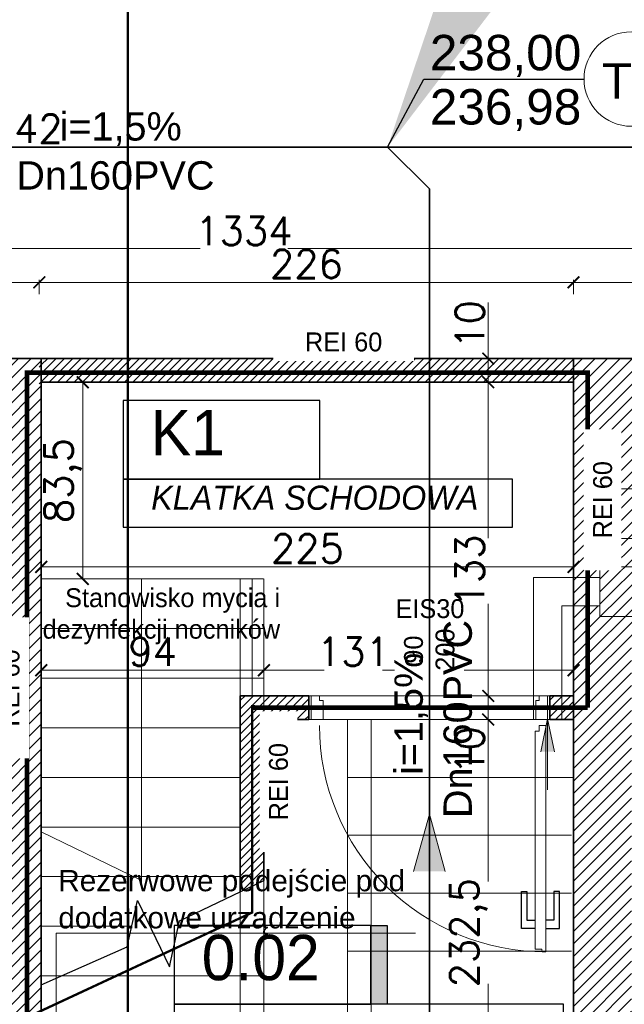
# Model space of a CAD drawing. Header units: millimetres. Extents: x -740 to 33545, y 5178 to 22494.
# Tile 129 of 250: x 10270 to 10526, y 10129 to 10546. Entities that reach past the tile are written whole.
import ezdxf
from ezdxf.lldxf.tags import DXFTag

# ---------------------------------------------------------------- set-up
doc = ezdxf.new("R2010")
doc.units = ezdxf.units.MM
doc.header["$MEASUREMENT"] = 0
doc.linetypes.add('ACAD_ISO10W100', pattern=[18, 12, -3, 0, -3])
doc.layers.get('Defpoints').update_dxf_attribs({"color": 252})
for name, color, linetype, lineweight in [('_Eko_Opis', 7, 'Continuous', 15), ('_IS_EKO_KS_opis', 7, 'Continuous', 15), ('_IS_EKO_KS_podposadzkowa', 86, 'Continuous', 35), ('A_istniejÄ…ce Ĺ›ciany', 252, 'Continuous', 35), ('A_l.przerywana', 252, 'ICAD_ISO03W100', 9), ('A_opisy', 252, 'Continuous', 15), ('A_projektowane sciany', 252, 'Continuous', 35), ('A_wymiarowanie', 252, 'Continuous', 9), ('A_Ĺ›ciany projektowane', 252, 'Continuous', 35), ('l. przerywana', 252, 'ICAD_ISO03W100', 9), ('l. widokowa', 252, 'Continuous', 15), ('l.przerywana', 252, 'ICAD_ISO03W100', 5), ('l.widokowa', 252, 'Continuous', 15), ('l.wypeĹ‚nien', 252, 'Continuous', 5), ('mebelki', 252, 'Continuous', 9), ('wymiarowanie', 252, 'Continuous', 9)]:
    doc.layers.add(name, color=color, linetype=linetype, lineweight=lineweight)
for name, color, linetype in [('D-opis', 252, 'Continuous'), ('stolarka', 252, 'Continuous'), ('tabelki opis', 252, 'Continuous')]:
    doc.layers.add(name, color=color, linetype=linetype)
doc.styles.add('Arial_1', font='arial.ttf')
doc.styles.add('ARIALL', font='GOTHIC.TTF', dxfattribs={"height": 40})
doc.styles.add('ROMANS', font='romans')
doc.styles.add('styl2', font='simplex.shx')
tags = doc.linetypes.add('DASH', pattern=[15, 10, -5]).pattern_tags.tags
tags[6:7] = [DXFTag(74, 4), DXFTag(75, 0), DXFTag(340, '0'), DXFTag(46, 0.0), DXFTag(50, 0.0), DXFTag(44, 0.0), DXFTag(45, 0.0)]
tags[4:5] = [DXFTag(74, 4), DXFTag(75, 0), DXFTag(340, '0'), DXFTag(46, 0.0), DXFTag(50, 0.0), DXFTag(44, 0.0), DXFTag(45, 0.0)]
tags = doc.linetypes.add('ICAD_ISO03W100', pattern=[30, 12, -18]).pattern_tags.tags
tags[6:7] = [DXFTag(74, 4), DXFTag(75, 0), DXFTag(340, '0'), DXFTag(46, 1.0), DXFTag(50, 0.0), DXFTag(44, 0.0), DXFTag(45, 0.0)]
tags[4:5] = [DXFTag(74, 4), DXFTag(75, 0), DXFTag(340, '0'), DXFTag(46, 1.0), DXFTag(50, 0.0), DXFTag(44, 0.0), DXFTag(45, 0.0)]
doc.dimstyles.new('ISO', dxfattribs={"dimtxt": 180, "dimasz": 180, "dimexe": 180, "dimexo": 180, "dimgap": 90, "dimtad": 1, "dimtoh": 1, "dimdec": 0, "dimzin": 0, "dimdsep": 46, "dimtxsty": 'Standard', "dimsah": 1, "dimcen": 90, "dimdle": 100, "dimadec": 4, "dimazin": 0, "dimtfac": 1, "dimtdec": 4, "dimtofl": 0, "dimtmove": 0, "dimatfit": 3, "dimfxl": 0, "dimtvp": 180, "dimtolj": 1, "dimtzin": 0, "dimarcsym": 0})
doc.dimstyles.new('Skala 1-50', dxfattribs={"dimtxt": 12, "dimasz": 5, "dimexe": 1, "dimexo": 1, "dimgap": 1.5, "dimtad": 1, "dimdec": 1, "dimrnd": 0.5, "dimtxsty": 'styl2', "dimblk": 'ARCHTICK', "dimcen": 5, "dimadec": 0, "dimazin": 0, "dimtfac": 1, "dimtdec": 1, "dimtmove": 1, "dimatfit": 3, "dimldrblk": 'ARCHTICK', "dimfxl": 0, "dimlwd": -1, "dimlwe": -1, "dimarcsym": 0})

# ---------------------------------------------------------------- blocks, each defined once
blk = doc.blocks.new('_ArchTick')
at = {"color": 0, "linetype": 'ByBlock', "const_width": 0.15}
blk.add_lwpolyline([(-0.5, -0.5), (0.5, 0.5)], dxfattribs=at)
blk = doc.blocks.new('*D2203')
at = {"layer": 'Defpoints', "color": 0}
for p in [(11082.39, 10472.82), (9748.23, 10470.55), (11082.39, 10449.07)]:
    blk.add_point(p, dxfattribs=at)
at = {"layer": 'wymiarowanie', "color": 0}
for p, q in [((9748.23, 10454.07), (9748.23, 10448.07)), ((11082.39, 10454.07), (11082.39, 10448.07)), ((9748.23, 10449.07), (10346.75, 10449.07)), ((11082.39, 10449.07), (10383.94, 10449.07))]:
    blk.add_line(p, q, dxfattribs=at)
at = {"layer": 'wymiarowanie', "color": 0, "xscale": 5, "yscale": 5, "zscale": 5, "rotation": 180}
blk.add_blockref('_ArchTick', (9748.23, 10449.07), dxfattribs=at)
at = {"layer": 'wymiarowanie', "color": 0, "xscale": 5, "yscale": 5, "zscale": 5}
blk.add_blockref('_ArchTick', (11082.39, 10449.07), dxfattribs=at)
at = {"layer": 'wymiarowanie', "color": 0, "insert": (10365.34, 10456.46), "char_height": 12, "attachment_point": 5, "style": 'styl2'}
blk.add_mtext('1334', dxfattribs=at)
blk = doc.blocks.new('*D2224')
at = {"layer": 'Defpoints', "color": 0}
for p in [(10468.72, 10249.75), (10494.8, 10249.75), (10504.8, 10017.29)]:
    blk.add_point(p, dxfattribs=at)
at = {"layer": 'wymiarowanie', "color": 0}
for p, q in [((10473.72, 10249.75), (10467.72, 10249.75)), ((10468.72, 10249.75), (10468.72, 10181.23)), ((10468.72, 10017.29), (10468.72, 10137.83)), ((10473.72, 10017.29), (10467.72, 10017.29))]:
    blk.add_line(p, q, dxfattribs=at)
at = {"layer": 'wymiarowanie', "color": 0, "xscale": 5, "yscale": 5, "zscale": 5}
for p, rotation in [((10468.72, 10249.75), 90), ((10468.72, 10017.29), 270)]:
    blk.add_blockref('_ArchTick', p, dxfattribs=dict(at, rotation=rotation))
at = {"layer": 'wymiarowanie', "color": 0, "insert": (10460.38, 10159.53), "char_height": 12, "attachment_point": 5, "rotation": 90, "style": 'styl2'}
blk.add_mtext('232,5', dxfattribs=at)
blk = doc.blocks.new('*D2490')
at = {"layer": 'Defpoints', "color": 0}
for p in [(10303.42, 10392.52), (10297.14, 10309.25), (10303.42, 10309.25)]:
    blk.add_point(p, dxfattribs=at)
at = {"layer": 'wymiarowanie', "color": 0}
for p, q in [((10302.14, 10392.52), (10296.14, 10392.52)), ((10297.14, 10392.52), (10297.14, 10309.25)), ((10302.14, 10309.25), (10296.14, 10309.25))]:
    blk.add_line(p, q, dxfattribs=at)
at = {"layer": 'wymiarowanie', "color": 0, "xscale": 5, "yscale": 5, "zscale": 5}
for p, rotation in [((10297.14, 10392.52), 90), ((10297.14, 10309.25), 270)]:
    blk.add_blockref('_ArchTick', p, dxfattribs=dict(at, rotation=rotation))
at = {"layer": 'wymiarowanie', "color": 0, "insert": (10288.79, 10350.89), "char_height": 12, "attachment_point": 5, "rotation": 90, "style": 'styl2'}
blk.add_mtext('83,5', dxfattribs=at)
blk = doc.blocks.new('*D2491')
at = {"layer": 'Defpoints', "color": 0}
for p in [(10279.59, 10267.9), (10373.8, 10270.61), (10373.8, 10267.9)]:
    blk.add_point(p, dxfattribs=at)
at = {"layer": 'wymiarowanie', "color": 0}
for p, q in [((10279.59, 10268.9), (10279.59, 10271.61)), ((10279.59, 10270.61), (10373.8, 10270.61)), ((10373.8, 10268.9), (10373.8, 10271.61))]:
    blk.add_line(p, q, dxfattribs=at)
at = {"layer": 'wymiarowanie', "color": 0, "xscale": 5, "yscale": 5, "zscale": 5, "rotation": 180}
blk.add_blockref('_ArchTick', (10279.59, 10270.61), dxfattribs=at)
at = {"layer": 'wymiarowanie', "color": 0, "xscale": 5, "yscale": 5, "zscale": 5}
blk.add_blockref('_ArchTick', (10373.8, 10270.61), dxfattribs=at)
at = {"layer": 'wymiarowanie', "color": 0, "insert": (10326.69, 10278.41), "char_height": 12, "attachment_point": 5, "style": 'styl2'}
blk.add_mtext('94', dxfattribs=at)
blk = doc.blocks.new('*D2492')
at = {"layer": 'Defpoints', "color": 0}
for p in [(10504.8, 10283.94), (10373.8, 10267.9), (10504.8, 10270.61)]:
    blk.add_point(p, dxfattribs=at)
at = {"layer": 'wymiarowanie', "color": 0}
for p, q in [((10504.8, 10275.61), (10504.8, 10269.61)), ((10373.8, 10268.9), (10373.8, 10271.61)), ((10373.8, 10270.61), (10399.34, 10270.61)), ((10504.8, 10270.61), (10423.91, 10270.61))]:
    blk.add_line(p, q, dxfattribs=at)
at = {"layer": 'wymiarowanie', "color": 0, "xscale": 5, "yscale": 5, "zscale": 5, "rotation": 180}
blk.add_blockref('_ArchTick', (10373.8, 10270.61), dxfattribs=at)
at = {"layer": 'wymiarowanie', "color": 0, "xscale": 5, "yscale": 5, "zscale": 5}
blk.add_blockref('_ArchTick', (10504.8, 10270.61), dxfattribs=at)
at = {"layer": 'wymiarowanie', "color": 0, "insert": (10411.63, 10278.41), "char_height": 12, "attachment_point": 5, "style": 'styl2'}
blk.add_mtext('131', dxfattribs=at)
blk = doc.blocks.new('*D2493')
at = {"layer": 'Defpoints', "color": 0}
for p in [(10468.72, 10259.75), (10494.8, 10259.75), (10494.8, 10249.75)]:
    blk.add_point(p, dxfattribs=at)
at = {"layer": 'wymiarowanie', "color": 0}
for p, q in [((10473.72, 10259.75), (10467.72, 10259.75)), ((10468.72, 10249.75), (10468.72, 10259.75)), ((10473.72, 10249.75), (10467.72, 10249.75))]:
    blk.add_line(p, q, dxfattribs=at)
at = {"layer": 'wymiarowanie', "color": 0, "xscale": 5, "yscale": 5, "zscale": 5}
for p, rotation in [((10468.72, 10259.75), 90), ((10468.72, 10249.75), 270)]:
    blk.add_blockref('_ArchTick', p, dxfattribs=dict(at, rotation=rotation))
at = {"layer": 'wymiarowanie', "color": 0, "insert": (10460.92, 10236.61), "char_height": 12, "attachment_point": 5, "rotation": 90, "style": 'styl2'}
blk.add_mtext('10', dxfattribs=at)
blk = doc.blocks.new('*D2494')
at = {"layer": 'Defpoints', "color": 0}
for p in [(10468.72, 10392.52), (10504.8, 10392.52), (10494.8, 10259.75)]:
    blk.add_point(p, dxfattribs=at)
at = {"layer": 'wymiarowanie', "color": 0}
for p, q in [((10473.72, 10392.52), (10467.72, 10392.52)), ((10468.72, 10392.52), (10468.72, 10326.49)), ((10468.72, 10259.75), (10468.72, 10298.76)), ((10473.72, 10259.75), (10467.72, 10259.75))]:
    blk.add_line(p, q, dxfattribs=at)
at = {"layer": 'wymiarowanie', "color": 0, "xscale": 5, "yscale": 5, "zscale": 5}
for p, rotation in [((10468.72, 10392.52), 90), ((10468.72, 10259.75), 270)]:
    blk.add_blockref('_ArchTick', p, dxfattribs=dict(at, rotation=rotation))
at = {"layer": 'wymiarowanie', "color": 0, "insert": (10460.92, 10312.62), "char_height": 12, "attachment_point": 5, "rotation": 90, "style": 'styl2'}
blk.add_mtext('133', dxfattribs=at)
blk = doc.blocks.new('*D2495')
at = {"layer": 'Defpoints', "color": 0}
for p in [(10468.72, 10402.52), (10504.8, 10402.52), (10504.8, 10392.52)]:
    blk.add_point(p, dxfattribs=at)
at = {"layer": 'wymiarowanie', "color": 0}
for p, q in [((10468.72, 10402.52), (10468.72, 10426.27)), ((10473.72, 10402.52), (10467.72, 10402.52)), ((10468.72, 10392.52), (10468.72, 10402.52)), ((10473.72, 10392.52), (10467.72, 10392.52))]:
    blk.add_line(p, q, dxfattribs=at)
at = {"layer": 'wymiarowanie', "color": 0, "xscale": 5, "yscale": 5, "zscale": 5}
for p, rotation in [((10468.72, 10402.52), 90), ((10468.72, 10392.52), 270)]:
    blk.add_blockref('_ArchTick', p, dxfattribs=dict(at, rotation=rotation))
at = {"layer": 'wymiarowanie', "color": 0, "insert": (10460.92, 10416.97), "char_height": 12, "attachment_point": 5, "rotation": 90, "style": 'styl2'}
blk.add_mtext('10', dxfattribs=at)
blk = doc.blocks.new('*D2497')
at = {"layer": 'Defpoints', "color": 0}
for p in [(10279.59, 10137.53), (10363.8, 10137.53), (10363.8, 10089.49)]:
    blk.add_point(p, dxfattribs=at)
at = {"layer": 'wymiarowanie', "color": 0}
for p, q in [((10279.59, 10094.49), (10279.59, 10088.49)), ((10363.8, 10094.49), (10363.8, 10088.49)), ((10279.59, 10089.49), (10363.8, 10089.49))]:
    blk.add_line(p, q, dxfattribs=at)
at = {"layer": 'wymiarowanie', "color": 0, "xscale": 5, "yscale": 5, "zscale": 5, "rotation": 180}
blk.add_blockref('_ArchTick', (10279.59, 10089.49), dxfattribs=at)
at = {"layer": 'wymiarowanie', "color": 0, "xscale": 5, "yscale": 5, "zscale": 5}
blk.add_blockref('_ArchTick', (10363.8, 10089.49), dxfattribs=at)
at = {"layer": 'wymiarowanie', "color": 0, "insert": (10321.69, 10097.29), "char_height": 12, "attachment_point": 5, "style": 'styl2'}
blk.add_mtext('84', dxfattribs=at)
blk = doc.blocks.new('*D2498')
at = {"layer": 'Defpoints', "color": 0}
for p in [(10363.8, 10137.53), (10373.8, 10109.04), (10373.8, 10089.49)]:
    blk.add_point(p, dxfattribs=at)
at = {"layer": 'wymiarowanie', "color": 0}
for p, q in [((10363.8, 10094.49), (10363.8, 10088.49)), ((10373.8, 10094.49), (10373.8, 10088.49)), ((10363.8, 10089.49), (10373.8, 10089.49))]:
    blk.add_line(p, q, dxfattribs=at)
at = {"layer": 'wymiarowanie', "color": 0, "xscale": 5, "yscale": 5, "zscale": 5, "rotation": 180}
blk.add_blockref('_ArchTick', (10363.8, 10089.49), dxfattribs=at)
at = {"layer": 'wymiarowanie', "color": 0, "xscale": 5, "yscale": 5, "zscale": 5}
blk.add_blockref('_ArchTick', (10373.8, 10089.49), dxfattribs=at)
at = {"layer": 'wymiarowanie', "color": 0, "insert": (10387.88, 10097.29), "char_height": 12, "attachment_point": 5, "style": 'styl2'}
blk.add_mtext('10', dxfattribs=at)
blk = doc.blocks.new('*D2588')
at = {"layer": 'Defpoints', "color": 0}
for p in [(10544.19, 10535.46), (10002.23, 10529.46), (10544.19, 10492)]:
    blk.add_point(p, dxfattribs=at)
at = {"layer": 'wymiarowanie', "color": 0}
for p, q in [((10002.23, 10497), (10002.23, 10491)), ((10544.19, 10497), (10544.19, 10491)), ((10002.23, 10492), (10544.19, 10492))]:
    blk.add_line(p, q, dxfattribs=at)
at = {"layer": 'wymiarowanie', "color": 0, "xscale": 5, "yscale": 5, "zscale": 5, "rotation": 180}
blk.add_blockref('_ArchTick', (10002.23, 10492), dxfattribs=at)
at = {"layer": 'wymiarowanie', "color": 0, "xscale": 5, "yscale": 5, "zscale": 5}
blk.add_blockref('_ArchTick', (10544.19, 10492), dxfattribs=at)
at = {"layer": 'wymiarowanie', "color": 0, "insert": (10273.21, 10499.8), "char_height": 12, "attachment_point": 5, "style": 'styl2'}
blk.add_mtext('542', dxfattribs=at)
blk = doc.blocks.new('*D2612')
at = {"layer": 'Defpoints', "color": 0}
for p in [(10278.74, 10434.77), (10179.68, 10402.52), (10278.74, 10402.52)]:
    blk.add_point(p, dxfattribs=at)
at = {"layer": 'wymiarowanie', "color": 0}
for p, q in [((10179.68, 10429.77), (10179.68, 10435.77)), ((10179.68, 10434.77), (10278.74, 10434.77)), ((10278.74, 10429.77), (10278.74, 10435.77))]:
    blk.add_line(p, q, dxfattribs=at)
at = {"layer": 'wymiarowanie', "color": 0, "xscale": 5, "yscale": 5, "zscale": 5, "rotation": 180}
blk.add_blockref('_ArchTick', (10179.68, 10434.77), dxfattribs=at)
at = {"layer": 'wymiarowanie', "color": 0, "xscale": 5, "yscale": 5, "zscale": 5}
blk.add_blockref('_ArchTick', (10278.74, 10434.77), dxfattribs=at)
at = {"layer": 'wymiarowanie', "color": 0, "insert": (10229.21, 10442.57), "char_height": 12, "attachment_point": 5, "style": 'styl2'}
blk.add_mtext('99', dxfattribs=at)
blk = doc.blocks.new('*D2613')
at = {"layer": 'Defpoints', "color": 0}
for p in [(10504.8, 10434.77), (10278.74, 10402.52), (10504.8, 10402.52)]:
    blk.add_point(p, dxfattribs=at)
at = {"layer": 'wymiarowanie', "color": 0}
for p, q in [((10278.74, 10429.77), (10278.74, 10435.77)), ((10278.74, 10434.77), (10504.8, 10434.77)), ((10504.8, 10429.77), (10504.8, 10435.77))]:
    blk.add_line(p, q, dxfattribs=at)
at = {"layer": 'wymiarowanie', "color": 0, "xscale": 5, "yscale": 5, "zscale": 5, "rotation": 180}
blk.add_blockref('_ArchTick', (10278.74, 10434.77), dxfattribs=at)
at = {"layer": 'wymiarowanie', "color": 0, "xscale": 5, "yscale": 5, "zscale": 5}
blk.add_blockref('_ArchTick', (10504.8, 10434.77), dxfattribs=at)
at = {"layer": 'wymiarowanie', "color": 0, "insert": (10391.77, 10442.57), "char_height": 12, "attachment_point": 5, "style": 'styl2'}
blk.add_mtext('226', dxfattribs=at)
blk = doc.blocks.new('*D2614')
at = {"layer": 'Defpoints', "color": 0}
for p in [(10636.35, 10434.77), (10504.8, 10402.52), (10636.35, 10402.52)]:
    blk.add_point(p, dxfattribs=at)
at = {"layer": 'wymiarowanie', "color": 0}
for p, q in [((10504.8, 10429.77), (10504.8, 10435.77)), ((10504.8, 10434.77), (10636.35, 10434.77)), ((10636.35, 10429.77), (10636.35, 10435.77))]:
    blk.add_line(p, q, dxfattribs=at)
at = {"layer": 'wymiarowanie', "color": 0, "xscale": 5, "yscale": 5, "zscale": 5, "rotation": 180}
blk.add_blockref('_ArchTick', (10504.8, 10434.77), dxfattribs=at)
at = {"layer": 'wymiarowanie', "color": 0, "xscale": 5, "yscale": 5, "zscale": 5}
blk.add_blockref('_ArchTick', (10636.35, 10434.77), dxfattribs=at)
at = {"layer": 'wymiarowanie', "color": 0, "insert": (10570.58, 10443.11), "char_height": 12, "attachment_point": 5, "style": 'styl2'}
blk.add_mtext('131,5', dxfattribs=at)
blk = doc.blocks.new('*D2633')
at = {"layer": 'Defpoints', "color": 0}
for p in [(10504.8, 10314.33), (10279.59, 10301.84), (10504.8, 10274.07)]:
    blk.add_point(p, dxfattribs=at)
at = {"layer": 'wymiarowanie', "color": 0}
for p, q in [((10279.59, 10309.33), (10279.59, 10315.33)), ((10279.59, 10314.33), (10504.8, 10314.33)), ((10504.8, 10309.33), (10504.8, 10315.33))]:
    blk.add_line(p, q, dxfattribs=at)
at = {"layer": 'wymiarowanie', "color": 0, "xscale": 5, "yscale": 5, "zscale": 5, "rotation": 180}
blk.add_blockref('_ArchTick', (10279.59, 10314.33), dxfattribs=at)
at = {"layer": 'wymiarowanie', "color": 0, "xscale": 5, "yscale": 5, "zscale": 5}
blk.add_blockref('_ArchTick', (10504.8, 10314.33), dxfattribs=at)
at = {"layer": 'wymiarowanie', "color": 0, "insert": (10392.19, 10322.13), "char_height": 12, "attachment_point": 5, "style": 'styl2'}
blk.add_mtext('225', dxfattribs=at)
blk = doc.blocks.new('*D2762')
at = {"layer": 'Defpoints', "color": 0}
for p in [(10280.43, 10564.52), (10241.04, 10552.52), (10270.21, 10552.52)]:
    blk.add_point(p, dxfattribs=at)
at = {"layer": 'wymiarowanie', "color": 0}
for p, q in [((10246.04, 10564.52), (10240.04, 10564.52)), ((10241.04, 10564.52), (10241.04, 10552.52)), ((10246.04, 10552.52), (10240.04, 10552.52))]:
    blk.add_line(p, q, dxfattribs=at)
at = {"layer": 'wymiarowanie', "color": 0, "xscale": 5, "yscale": 5, "zscale": 5}
for p, rotation in [((10241.04, 10564.52), 90), ((10241.04, 10552.52), 270)]:
    blk.add_blockref('_ArchTick', p, dxfattribs=dict(at, rotation=rotation))
at = {"layer": 'wymiarowanie', "color": 0, "insert": (10233.39, 10542.33), "char_height": 12, "attachment_point": 5, "rotation": 90, "style": 'styl2'}
blk.add_mtext('12', dxfattribs=at)

msp = doc.modelspace()

# ---------------------------------------------------------------- hatches: boundary and pattern name
at = {"layer": '_IS_EKO_KS_podposadzkowa', "ltscale": 0.5}
msp.add_hatch(color=256, dxfattribs=at).paths.add_polyline_path([(10443.8, 10185.5), (10450.47, 10185.5), (10443.8, 10209.63), (10437.13, 10185.5)])
at = {"layer": 'l.wypeĹ‚nien'}
h = msp.add_hatch(dxfattribs=at)
h.set_pattern_fill('ANSI31', color=256, scale=30, style=0)
h.paths.add_polyline_path([(10179.68, 10402.52), (10279.59, 10402.52), (10279.59, 10396.52), (10273.59, 10396.52), (10273.59, 10123.69), (10279.59, 10126.48), (10279.59, 10017.29), (10316.23, 10017.29), (10316.23, 9992.74), (10279.59, 9992.74), (10279.59, 9927.76), (10254.19, 9927.76), (10254.19, 10359.34), (10179.68, 10359.34)])
h.paths.add_polyline_path([(10260.11, 10246.37), (10272.71, 10246.37), (10272.71, 10279.87), (10260.11, 10279.87)], flags=24)
h.paths.add_polyline_path([(10504.8, 10309.84), (10504.8, 10297.84), (10504.8, 10254.75), (10504.8, 10017.29), (10504.8, 9992.74), (10504.8, 9927.76), (10529.35, 9927.76), (10529.35, 10281.34), (10542.35, 10281.34), (10542.35, 10359.34), (10636.35, 10359.34), (10635.51, 10402.52), (10504.8, 10402.52), (10504.8, 10396.52)])
h.paths.add_polyline_path([(10504.8, 10396.52), (10510.8, 10396.52), (10510.8, 10309.84), (10504.8, 10309.84)], flags=16)
h.paths.add_polyline_path([(10504.8, 10392.52), (10504.8, 10309.84), (10510.8, 10309.84), (10510.8, 10396.52), (10504.8, 10396.52)], flags=0)
h.paths.add_polyline_path([(10515.95, 10326.34), (10515.95, 10347.34), (10530.35, 10347.34), (10530.35, 10326.34)], flags=16)
h.paths.add_polyline_path([(10515.95, 10347.34), (10515.95, 10326.34), (10530.35, 10326.34), (10530.35, 10347.34)], flags=0)
h.paths.add_polyline_path([(10515.95, 10297.84), (10515.95, 10293.34), (10530.35, 10293.34), (10530.35, 10314.34), (10515.95, 10314.34), (10515.95, 10309.84)], flags=16)
h.paths.add_polyline_path([(10515.95, 10297.84), (10515.95, 10309.84), (10515.95, 10314.34), (10530.35, 10314.34), (10530.35, 10293.34), (10515.95, 10293.34)], flags=0)
h.paths.add_polyline_path([(10504.8, 10254.75), (10504.8, 10297.84), (10510.8, 10297.84), (10510.8, 10254.75)], flags=16)
h.paths.add_polyline_path([(10510.8, 10254.75), (10510.8, 10297.84), (10504.8, 10297.84), (10504.8, 10259.75), (10504.8, 10254.75)], flags=0)
h.paths.add_polyline_path([(10504.8, 10297.84), (10510.8, 10297.84), (10510.8, 10309.84), (10504.8, 10309.84)], flags=16)
h.paths.add_polyline_path([(10504.8, 10309.84), (10510.8, 10309.84), (10510.8, 10297.84), (10504.8, 10297.84)], flags=0)
h.paths.add_polyline_path([(10510.8, 10309.84), (10515.95, 10309.84), (10515.95, 10297.84), (10510.8, 10297.84)], flags=16)
h.paths.add_polyline_path([(10510.84, 10326.02), (10523.45, 10326.02), (10523.45, 10359.52), (10510.84, 10359.52)], flags=8)
h.paths.add_polyline_path([(10510.84, 10326.02), (10523.45, 10326.02), (10523.45, 10359.52), (10510.84, 10359.52)], flags=8)
h.paths.add_polyline_path([(9506.72, 10359.34), (9506.72, 10402.52), (9858.19, 10402.52), (9858.19, 10359.34)])
h.paths.add_polyline_path([(10000.19, 10359.34), (10089.09, 10359.34), (10089.09, 10402.52), (10000.19, 10402.52)])
h.paths.add_polyline_path([(10273.59, 10123.69), (10273.59, 10396.52), (10279.59, 10396.52), (10279.59, 10359.34), (10279.59, 10126.48)])
h.paths.add_polyline_path([(10372.72, 9992.74), (10372.72, 10017.29), (10316.23, 10017.29), (10316.23, 9992.74)])
h.paths.add_polyline_path([(9858.19, 10359.34), (9858.19, 10402.52), (9878.19, 10402.52), (9878.19, 10359.34)])
h.paths.add_polyline_path([(10000.19, 10359.34), (10000.19, 10402.52), (9980.19, 10402.52), (9980.19, 10359.34)])
h.paths.add_polyline_path([(10279.59, 9907.76), (10279.59, 9927.76), (10254.19, 9927.76), (10254.19, 9907.76)])
h.paths.add_polyline_path([(10529.35, 9907.76), (10529.35, 9927.76), (10504.8, 9927.76), (10504.8, 9907.76)])
h.paths.add_polyline_path([(10494.8, 10017.29), (10494.8, 9992.74), (10504.8, 9992.74), (10504.8, 10017.29)])
h = msp.add_hatch(dxfattribs=at)
h.set_pattern_fill('ANSI31', color=256, scale=20, style=0)
h.paths.add_polyline_path([(10089.09, 10402.52), (10179.68, 10402.52), (10179.68, 10359.34), (10089.09, 10359.34)])
h.paths.add_polyline_path([(10279.59, 10390.52), (10278.74, 10390.52), (10278.74, 10402.52), (10279.59, 10402.52)])
h = msp.add_hatch(dxfattribs=at)
h.set_pattern_fill('ANSI31', color=256, scale=20, style=0)
h.paths.add_polyline_path([(10504.8, 10392.52), (10316.23, 10392.52), (10316.23, 10402.52), (10504.8, 10402.52)])
h.paths.add_polyline_path([(10316.23, 10392.52), (10279.59, 10392.52), (10279.59, 10402.52), (10316.23, 10402.52)])
h = msp.add_hatch(dxfattribs=at)
h.set_pattern_fill('ANSI31', color=256, scale=20, style=0)
h.paths.add_polyline_path([(10363.8, 10176.82), (10363.8, 10259.75), (10373.8, 10259.75), (10373.8, 10254.82), (10368.8, 10254.83), (10368.8, 10179.19)])
h.paths.add_polyline_path([(10373.8, 10181.56), (10373.8, 10254.82), (10368.8, 10254.83), (10368.8, 10179.19)])
h.paths.add_polyline_path([(10373.8, 10249.75), (10392.8, 10249.75), (10392.8, 10254.81), (10373.8, 10254.82)])
h.paths.add_polyline_path([(10373.8, 10254.82), (10392.8, 10254.81), (10392.8, 10259.75), (10373.8, 10259.75)])
h.paths.add_polyline_path([(10504.8, 10254.75), (10504.8, 10259.75), (10494.8, 10259.75), (10494.8, 10254.75)])
h.paths.add_polyline_path([(10494.8, 10249.75), (10504.8, 10249.75), (10504.8, 10254.75), (10494.8, 10254.75)])
at = {"layer": 'tabelki opis'}
msp.add_hatch(color=256, dxfattribs=at).paths.add_polyline_path([(10425.97, 10129.32), (10425.97, 10162.58), (10419.01, 10162.58), (10419.01, 10129.32)])
at = {"layer": 'wymiarowanie'}
h = msp.add_hatch(color=256, dxfattribs=at)
h.paths.add_polyline_path([(10493.8, 10250.02), (10490.9, 10236.12), (10493.8, 10236.12)])
h.paths.add_polyline_path([(10496.7, 10236.12), (10493.8, 10250.02), (10493.8, 10236.12)])

# ---------------------------------------------------------------- linework, layer by layer
at = {"layer": '_Eko_Opis', "ltscale": 0.2}
for p, q in [((10285.94, 10110.59), (10285.94, 10159.27)), ((10285.94, 10159.27), (10437.99, 10159.27))]:
    msp.add_line(p, q, dxfattribs=at)
at = {"layer": '_IS_EKO_KS_opis'}
msp.add_circle((10529.23, 10520.83), 20, dxfattribs=at)
at = {"layer": '_IS_EKO_KS_podposadzkowa'}
for p, q in [((10056.05, 10492.01), (10426.12, 10492)), ((10443.8, 10474.33), (10426.12, 10492)), ((10426.12, 10492), (11280.85, 10492))]:
    msp.add_line(p, q, dxfattribs=at)
at = {"layer": '_IS_EKO_KS_podposadzkowa', "linetype": 'Continuous', "lineweight": 15, "ltscale": 0.5}
for p in [(10437.13, 10185.5), (10450.47, 10185.5)]:
    msp.add_line(p, (10443.8, 10209.63), dxfattribs=at)
at = {"layer": 'A_istniejÄ…ce Ĺ›ciany'}
for points in [[(10279.59, 10402.52), (10179.68, 10402.52)], [(10279.59, 10359.34), (10279.59, 10402.52)], [(10279.59, 10402.52), (10279.59, 10245.89)], [(10504.8, 10402.52), (10504.8, 10017.29)], [(10635.51, 10402.52), (10504.8, 10402.52)], [(10279.59, 10017.29), (10279.59, 10359.34)]]:
    msp.add_lwpolyline(points, dxfattribs=at)
at = {"layer": 'A_l.przerywana', "ltscale": 0.3}
msp.add_lwpolyline([(10494.8, 10249.75), (10392.8, 10249.75)], dxfattribs=at)
at = {"layer": 'A_opisy', "ltscale": 0.3}
for points in [[(10443.8, 10290.75), (10443.8, 10264.75), (10430.8, 10264.75), (10430.8, 10290.75)], [(10456.8, 10290.75), (10456.8, 10264.75), (10443.8, 10264.75), (10443.8, 10290.75)]]:
    msp.add_lwpolyline(points, close=True, dxfattribs=at)
at = {"layer": 'A_projektowane sciany'}
for p, q in [((10279.59, 10402.52), (10504.8, 10402.52)), ((10279.59, 10392.52), (10504.8, 10392.52))]:
    msp.add_line(p, q, dxfattribs=at)
at = {"layer": 'A_wymiarowanie', "linetype": 'Continuous', "lineweight": 30}
for points in [[(10338.01, 10164.62), (10373.8, 10181.56)], [(10315.99, 10153.62), (10320.23, 10173.09)], [(10320.23, 10173.09), (10333.77, 10145.15)], [(10333.77, 10145.15), (10338.01, 10164.62)], [(10279.59, 10137.53), (10315.99, 10153.62)]]:
    msp.add_lwpolyline(points, dxfattribs=at)
at = {"layer": 'A_Ĺ›ciany projektowane'}
for p, q in [((10363.8, 10259.83), (10363.8, 10176.82)), ((10392.8, 10259.75), (10363.8, 10259.75)), ((10392.8, 10259.75), (10392.8, 10249.75)), ((10504.8, 10259.75), (10494.8, 10259.75)), ((10494.8, 10259.75), (10494.8, 10249.75)), ((10373.8, 10249.75), (10373.8, 10181.56)), ((10392.8, 10249.75), (10373.8, 10249.75)), ((10504.8, 10249.75), (10494.8, 10249.75))]:
    msp.add_line(p, q, dxfattribs=at)
at = {"layer": 'A_Ĺ›ciany projektowane', "ltscale": 0.3}
for points in [[(10392.8, 10249.75), (10392.8, 10259.75)], [(10494.8, 10249.75), (10494.8, 10259.75)], [(10494.8, 10259.75), (10494.8, 10249.75)]]:
    msp.add_lwpolyline(points, dxfattribs=at)
at = {"layer": 'D-opis', "linetype": 'DASH', "lineweight": 0, "ltscale": 2.5, "const_width": 1}
msp.add_lwpolyline([(10316.23, 9432.01), (10316.23, 10977.35)], dxfattribs=at)
at = {"layer": 'l. widokowa', "ltscale": 0.3}
for p, q in [((10279.59, 10309.25), (10373.57, 10309.25)), ((10279.59, 10288.25), (10373.57, 10288.25)), ((10279.59, 10267.25), (10373.57, 10267.25)), ((10279.59, 10246.25), (10363.8, 10246.25)), ((10279.59, 10225.25), (10363.8, 10225.25)), ((10279.59, 10204.25), (10363.8, 10204.25)), ((10279.59, 10183.25), (10363.8, 10183.25)), ((10279.59, 10162.25), (10317.87, 10162.25))]:
    msp.add_line(p, q, dxfattribs=at)
at = {"layer": 'l.przerywana', "ltscale": 0.3}
for p, q in [((10530.35, 10326.34), (10515.95, 10326.34)), ((10530.35, 10314.34), (10515.95, 10314.34)), ((10515.95, 10309.84), (10487.8, 10309.84)), ((10515.95, 10309.84), (10487.8, 10309.84)), ((10515.95, 10309.84), (10487.8, 10309.84)), ((10279.59, 10309.25), (10279.59, 10253.51)), ((10515.95, 10297.84), (10499.8, 10297.84)), ((10409.13, 10249.75), (10409.13, 10078.25)), ((10373.8, 10078.25), (10373.8, 10181.56)), ((10337.49, 10162.25), (10373.57, 10162.25)), ((10279.59, 10141.25), (10373.57, 10141.25))]:
    msp.add_line(p, q, dxfattribs=at)
for points in [[(10515.95, 10326.34), (10515.95, 10347.34), (10530.35, 10347.34), (10530.35, 10326.34)], [(10530.35, 10314.34), (10530.35, 10293.34), (10515.95, 10293.34), (10515.95, 10314.34)], [(10487.8, 10309.84), (10487.8, 10249.75)], [(10499.8, 10297.84), (10499.8, 10249.75)], [(10409.13, 10249.75), (10504.8, 10249.75)], [(10409.13, 10225.25), (10504.8, 10225.25)], [(10409.13, 10200.75), (10503.95, 10200.75)], [(10409.13, 10176.25), (10503.95, 10176.25)], [(10409.13, 10151.75), (10503.95, 10151.75)]]:
    msp.add_lwpolyline(points, dxfattribs=at)
at = {"layer": 'l.widokowa'}
for p, q in [((10363.8, 10309.25), (10363.8, 10176.82)), ((10368.8, 10309.25), (10368.8, 10259.75)), ((10373.8, 10309.25), (10373.8, 10181.56))]:
    msp.add_line(p, q, dxfattribs=at)
at = {"layer": 'l.wypeĹ‚nien', "linetype": 'ACAD_ISO10W100', "const_width": 2}
msp.add_lwpolyline([(10273.59, 10123.69), (10273.59, 10396.52), (10510.8, 10396.52), (10510.8, 10254.75)], dxfattribs=at)
at = {"layer": 'l.wypeĹ‚nien', "linetype": 'ACAD_ISO10W100', "elevation": 2}
msp.add_lwpolyline([(10510.8, 10254.75, 2, 2, 0), (10368.8, 10254.83, 1, 1, 0), (10368.8, 10168.07, 1, 1, 0), (10273.59, 10123.69, 0, 0, 0)], format="xyseb", dxfattribs=at)
at = {"layer": 'mebelki'}
for points in [[(10398.85, 10257.78), (10397.33, 10257.78), (10397.33, 10259.75), (10393.8, 10259.75), (10393.8, 10249.75)], [(10488.8, 10257.78), (10490.31, 10257.78), (10490.31, 10259.75), (10493.85, 10259.75), (10493.85, 10249.75)], [(10398.85, 10249.75), (10398.85, 10257.78)], [(10488.8, 10249.75), (10488.8, 10257.78)]]:
    msp.add_lwpolyline(points, dxfattribs=at)
at = {"layer": 'stolarka', "lineweight": 9}
msp.add_lwpolyline([(10490.26, 10247.18), (10493.05, 10247.18), (10493.05, 10151.41), (10491.55, 10151.42), (10491.37, 10152.57), (10488.52, 10152.57), (10488.52, 10244.87), (10490.26, 10244.87), (10490.26, 10247.18)], dxfattribs=at)
at = {"layer": 'stolarka'}
for points in [[(10488.52, 10161.32), (10482.72, 10161.32), (10482.72, 10176.99), (10485.04, 10176.99), (10485.04, 10164.8), (10488.52, 10164.8)], [(10493.05, 10161.32), (10498.85, 10161.32), (10498.85, 10176.99), (10496.53, 10176.99), (10496.53, 10164.8), (10493.05, 10164.8)]]:
    msp.add_lwpolyline(points, dxfattribs=at)
at = {"layer": 'stolarka', "linetype": 'ICAD_ISO03W100', "lineweight": 13, "ltscale": 0.3}
msp.add_arc((10493.05, 10247.18), 95.77, 180.0003, 270.0531, dxfattribs=at)
at = {"layer": 'tabelki opis'}
for points in [[(10397.38, 10384.77), (10314.22, 10384.77), (10314.22, 10351.51), (10397.38, 10351.51), (10397.38, 10384.77)], [(10314.22, 10331.23), (10478.96, 10331.23), (10478.96, 10351.51), (10314.22, 10351.51), (10314.22, 10331.23)], [(10419.01, 10162.58), (10335.85, 10162.58), (10335.85, 10129.32), (10419.01, 10129.32), (10419.01, 10162.58)], [(10335.85, 10109.04), (10500.58, 10109.04), (10500.58, 10129.32), (10335.85, 10129.32), (10335.85, 10109.04)]]:
    msp.add_lwpolyline(points, dxfattribs=at)
msp.add_lwpolyline([(10425.97, 10129.32), (10419.01, 10129.32), (10419.01, 10162.58), (10425.97, 10162.58)], close=True, dxfattribs=at)
at = {"layer": 'wymiarowanie'}
for p, q in [((10322, 10179.54), (10322, 10309.25)), ((10493.8, 10250.02), (10490.9, 10236.12)), ((10493.8, 10250.02), (10496.7, 10236.12)), ((10493.8, 10250.02), (10493.8, 10219.94)), ((10322, 10181.56), (10279.59, 10202.22))]:
    msp.add_line(p, q, dxfattribs=at)

# ---------------------------------------------------------------- texts
at = {"layer": '_Eko_Opis', "ltscale": 0.2, "style": 'Arial_1'}
for s, p in [('Rezerwowe podejście pod', (10286.78, 10177.07)), ('dodatkowe urządzenie', (10286.78, 10161.37))]:
    msp.add_text(s, height=9, dxfattribs=at).set_placement(p)
at = {"layer": '_IS_EKO_KS_opis', "width": 220.9, "attachment_point": 1, "style": 'Arial_1'}
for s, insert, char_height in [('238,00', (10444, 10539.5), 15), ('T5', (10516.73, 10527.51), 15), ('236,98', (10444, 10516.57), 15), ('i=1,5%', (10287.31, 10506.78), 12), ('Dn160PVC\\P', (10269.03, 10486.04), 12)]:
    msp.add_mtext(s, dxfattribs=dict(at, insert=insert, char_height=char_height))
at = {"layer": 'A_opisy', "ltscale": 0.3, "insert": (10371.17, 9663.45), "char_height": 10.8, "width": 109.7533, "attachment_point": 1, "rotation": 90, "style": 'ARIALL'}
msp.add_mtext('\\pi43.34766;{\\fArial|b0|i1|c238|p34;120}\\P\\pi29.96106;{\\fArial|b0|i1|c238|p34;210+63}', dxfattribs=at)
at = {"layer": 'tabelki opis', "attachment_point": 1}
for s, insert, char_height, width in [('{\\fCentury Gothic|b0|i0|c238|p34;K1}', (10325.85, 10380.82), 19.2, 56.7), ('\\pi11.84512;{\\fCentury Gothic|b0|i1|c238|p34;KLATKA SCHODOWA}', (10314.22, 10348.75), 10.24, 164.736), ('{\\fCentury Gothic|b0|i0|c238|p34;0.02}', (10347.47, 10158.63), 19.2, 56.7)]:
    msp.add_mtext(s, dxfattribs=dict(at, insert=insert, char_height=char_height, width=width))
at = {"layer": 'wymiarowanie', "insert": (10374.16, 9349.81), "char_height": 15, "width": 167.4466, "attachment_point": 1, "rotation": 90}
msp.add_mtext('\\pi62.25080;{\\fCentury Gothic|b0|i0|c238|p0;5x15}\\P\\pi72.99080;{\\fCentury Gothic|b0|i0|c238|p0;35}', dxfattribs=at)
at = {"layer": 'wymiarowanie', "char_height": 12, "width": 621.5287, "attachment_point": 1}
for s, insert in [('\\pi11.65274;{\\fCentury Gothic|b0|i0|c238|p34;Warstwa tynkarska - wyprawa dekoracyjna z tynku silikonowego o strukturze }\\pi12.21674;{\\fCentury Gothic|b0|i0|c238|p34;baranka o uziarnieniu 1,5 lub 2mm; kolor wg NCS:S1002-G50Y}\\P\\pi419.66474;{\\fCentury Gothic|b0|i0|c238|p34;grubość styropianu 20cm}\\P\\pi621.52874;{\\fCentury Gothic|b0|i0|c238|p34; }', (5416.61, 10370.91)), ('\\pi452.88074;{\\fCentury Gothic|b0|i0|c238|p34;Parapety zewnętrzne}\\P\\pi223.76474;{\\fCentury Gothic|b0|i0|c238|p34; z blachy stalowej powlekanej w kolorze RAL 7016}', (5416.61, 10228.95)), ('\\pi463.76474;{\\fCentury Gothic|b0|i0|c238|p34;Obróbka cokołowa}\\P\\pi223.76474;{\\fCentury Gothic|b0|i0|c238|p34; z blachy stalowej powlekanej w kolorze RAL 7016}', (5416.61, 10130.15))]:
    msp.add_mtext(s, dxfattribs=dict(at, insert=insert))
at = {"layer": 'wymiarowanie', "linetype": 'Continuous', "insert": (10380.64, 10328.65), "char_height": 14, "width": 327.6277, "attachment_point": 3, "style": 'ROMANS'}
msp.add_mtext('\\pi115.27209;{\\Fsimplex8;\\T0.75000;}\\P{\\fCentury Gothic|b0|i0|c238|p0;\\H0.57143x;Stanowisko mycia i }\\P{\\fCentury Gothic|b0|i0|c238|p0;\\H0.57143x;dezynfekcji nocników}', dxfattribs=at)

# ---------------------------------------------------------------- dimensions: what is measured, and where the dimension line sits
at = {"layer": 'wymiarowanie'}
for base, p1, p2, picture, middle in [((10241.04, 10552.52), (10280.43, 10564.52), (10270.21, 10552.52), '*D2762', (10241.04, 10542.33)), ((10468.72, 10402.52), (10504.8, 10392.52), (10504.8, 10402.52), '*D2495', (10466.46, 10416.97)), ((10468.72, 10249.75), (10504.8, 10017.29), (10494.8, 10249.75), '*D2224', (10468.72, 10159.53))]:
    dim = msp.add_linear_dim(base=base, p1=p1, p2=p2, angle=90, dimstyle='Skala 1-50', dxfattribs=at)
    dim.commit()
    dim.dimension.update_dxf_attribs({"geometry": picture, "text_midpoint": middle, "dimtype": 160})
for base, p1, p2, picture, middle in [((10544.19, 10492), (10002.23, 10529.46), (10544.19, 10535.46), '*D2588', (10273.21, 10499.8)), ((10278.74, 10434.77), (10179.68, 10402.52), (10278.74, 10402.52), '*D2612', (10229.21, 10442.57)), ((10636.3521, 10434.7669), (10504.7988, 10402.5229), (10636.3521, 10402.5229), '*D2614', (10570.5755, 10443.1129)), ((10373.8, 10270.61), (10279.59, 10267.9), (10373.8, 10267.9), '*D2491', (10326.69, 10278.41)), ((10363.8, 10089.49), (10279.59, 10137.53), (10363.8, 10137.53), '*D2497', (10321.69, 10097.29))]:
    dim = msp.add_linear_dim(base=base, p1=p1, p2=p2, dimstyle='Skala 1-50', dxfattribs=at)
    dim.commit()
    dim.dimension.update_dxf_attribs({"geometry": picture, "text_midpoint": middle})
for base, p1, p2, picture, middle in [((11082.39, 10449.07), (9748.23, 10470.55), (11082.39, 10472.82), '*D2203', (10365.34, 10448.66)), ((10504.8, 10270.61), (10373.8, 10267.9), (10504.8, 10283.94), '*D2492', (10411.63, 10270.61)), ((10373.8, 10089.49), (10363.8, 10137.53), (10373.8, 10109.04), '*D2498', (10387.88, 10089.49))]:
    dim = msp.add_linear_dim(base=base, p1=p1, p2=p2, dimstyle='Skala 1-50', dxfattribs=at)
    dim.commit()
    dim.dimension.update_dxf_attribs({"geometry": picture, "text_midpoint": middle, "dimtype": 160})
dim = msp.add_linear_dim(base=(10297.14, 10309.25), p1=(10303.42, 10392.52), p2=(10303.42, 10309.25), angle=90, dimstyle='Skala 1-50', dxfattribs=at)
dim.commit()
dim.dimension.update_dxf_attribs({"geometry": '*D2490', "text_midpoint": (10288.79, 10350.89)})

# ---------------------------------------------------------------- leaders
at = {"layer": '_IS_EKO_KS_opis'}
msp.add_leader([(10426.12, 10492), (10441.44, 10520.83), (10509.23, 10520.83)], dimstyle='ISO', dxfattribs=at)

# ---------------------------------------------------------------- next in the draw order: texts
at = {"layer": 'A_opisy', "ltscale": 0.3, "insert": (10407.53, 10409.5), "char_height": 8, "width": 51.6427, "attachment_point": 5, "bg_fill": 2}
msp.add_mtext('{\\fCentury Gothic|b0|i0|c238|p0;REI 60}', dxfattribs=at)
at = {"layer": 'A_opisy', "ltscale": 0.3, "char_height": 8, "attachment_point": 5, "rotation": 90, "bg_fill": 2}
for s, insert, width in [('{\\fCentury Gothic|b0|i0|c238|p0;REI 60}', (10517.14, 10342.77), 51.6427), ('\\pi3.19200;{\\fCentury Gothic|b0|i0|c238|p0;90}\\P{\\fCentury Gothic|b0|i0|c238|p0;200}', (10443.8, 10277.75), 26), ('{\\fCentury Gothic|b0|i0|c238|p0;REI 60}', (10266.41, 10263.12), 51.6427), ('{\\fCentury Gothic|b0|i0|c238|p0;REI 60}', (10379.99, 10223.45), 51.6427)]:
    msp.add_mtext(s, dxfattribs=dict(at, insert=insert, width=width))

# ---------------------------------------------------------------- next in the draw order: linework, layer by layer
at = {"layer": 'A_l.przerywana', "ltscale": 0.3}
msp.add_lwpolyline([(10494.8, 10259.75), (10392.8, 10259.75)], dxfattribs=at)
at = {"layer": 'A_opisy'}
msp.add_line((10443.8, 10209.75), (10443.8, 10264.75), dxfattribs=at)
at = {"layer": 'l. przerywana', "ltscale": 0.3}
msp.add_lwpolyline([(10363.8, 10181.56), (10363.8, 10068.25), (10419.13, 10068.25), (10419.13, 10249.75)], dxfattribs=at)

# ---------------------------------------------------------------- next in the draw order: texts
at = {"layer": '_IS_EKO_KS_opis', "char_height": 12, "width": 220.9, "attachment_point": 1, "rotation": 90, "style": 'Arial_1'}
for s, insert in [('Dn160PVC\\P', (10449.77, 10208.04)), ('i=1,5%', (10429.02, 10226.31))]:
    msp.add_mtext(s, dxfattribs=dict(at, insert=insert))
at = {"layer": 'A_opisy', "ltscale": 0.3, "insert": (10444.06, 10296.63), "char_height": 8, "width": 26, "attachment_point": 5, "bg_fill": 2}
msp.add_mtext('{\\fCentury Gothic|b0|i0|c238|p0;EIS30}', dxfattribs=at)

# ---------------------------------------------------------------- next in the draw order: dimensions: what is measured, and where the dimension line sits
at = {"layer": 'wymiarowanie'}
dim = msp.add_linear_dim(base=(10504.8, 10434.77), p1=(10278.74, 10402.52), p2=(10504.8, 10402.52), dimstyle='Skala 1-50', dxfattribs=at)
dim.commit()
dim.dimension.update_dxf_attribs({"geometry": '*D2613', "text_midpoint": (10391.77, 10442.57)})
dim = msp.add_linear_dim(base=(10468.72, 10259.75), p1=(10494.8, 10249.75), p2=(10494.8, 10259.75), angle=90, dimstyle='Skala 1-50', dxfattribs=at)
dim.commit()
dim.dimension.update_dxf_attribs({"geometry": '*D2493', "text_midpoint": (10468.72, 10236.61), "dimtype": 160})

# ---------------------------------------------------------------- next in the draw order: linework, layer by layer
at = {"layer": '_IS_EKO_KS_podposadzkowa'}
msp.add_line((10443.8, 9944.94), (10443.8, 10474.33), dxfattribs=at)

# ---------------------------------------------------------------- next in the draw order: dimensions: what is measured, and where the dimension line sits
at = {"layer": 'wymiarowanie'}
dim = msp.add_linear_dim(base=(10468.72, 10392.52), p1=(10494.8, 10259.75), p2=(10504.8, 10392.52), angle=90, dimstyle='Skala 1-50', dxfattribs=at)
dim.commit()
dim.dimension.update_dxf_attribs({"geometry": '*D2494', "text_midpoint": (10468.72, 10312.62), "dimtype": 160})
dim = msp.add_linear_dim(base=(10504.8, 10314.33), p1=(10279.59, 10301.84), p2=(10504.8, 10274.07), dimstyle='Skala 1-50', dxfattribs=at)
dim.commit()
dim.dimension.update_dxf_attribs({"geometry": '*D2633', "text_midpoint": (10392.19, 10322.13)})

doc.saveas('drawing.dxf')
